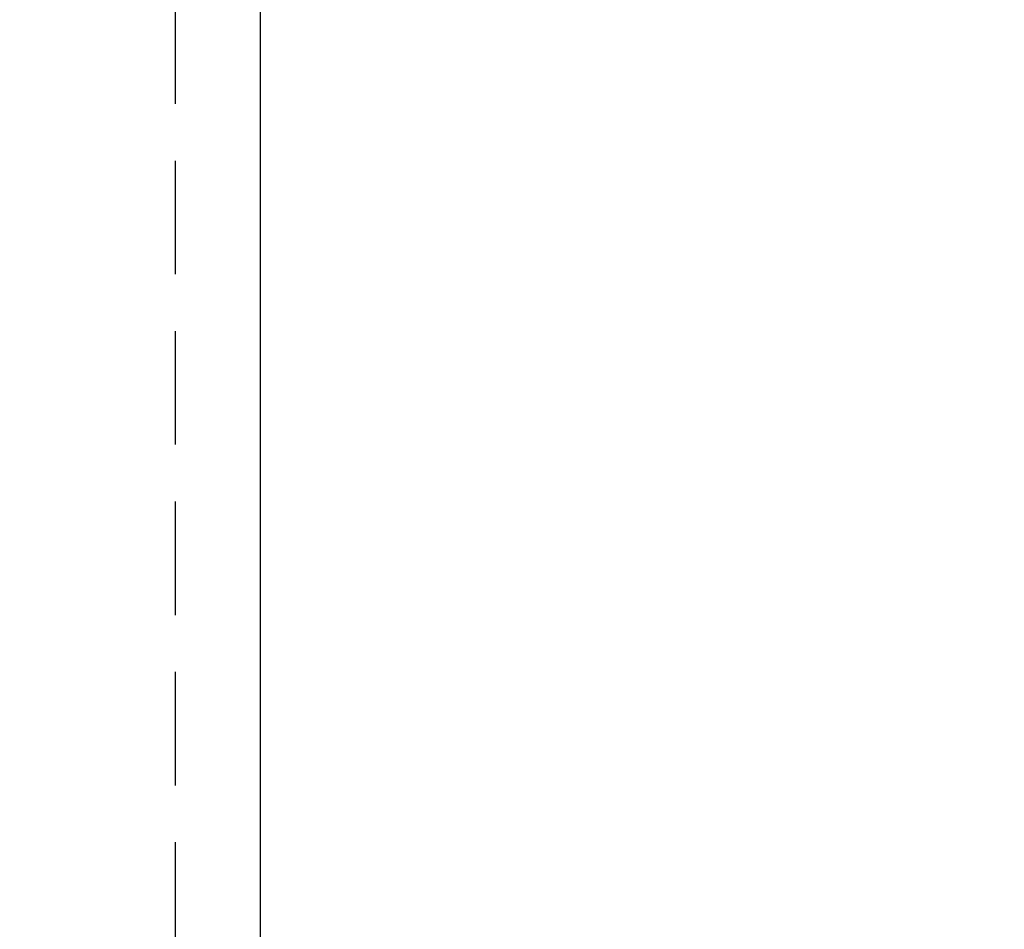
# Model space of a CAD drawing. Header units: feet. Extents: x -114 to 1432, y 355 to 669.
# Tile 136 of 197: x 1296.01 to 1298.18, y 465.81 to 467.81. Entities that reach past the tile are written whole.
import ezdxf
from ezdxf import colors
from ezdxf.entities.mleader import LeaderData, LeaderLine
from ezdxf.math import Vec2, Vec3

# ---------------------------------------------------------------- set-up
doc = ezdxf.new("R2010")
doc.units = ezdxf.units.FT
doc.header["$MEASUREMENT"] = 0
doc.linetypes.add('DOT', pattern=[0.25, 0, -0.25])
doc.linetypes.add('HIDDEN', pattern=[0.375, 0.25, -0.125])
for name, color, linetype in [('A-BULLETINBOARD', 3, 'Continuous'), ('A-HIDDEN', 8, 'DOT'), ('A-POSTS&BEAMS', 5, 'Continuous'), ('G-ANNO-TXT', 7, 'Continuous')]:
    doc.layers.add(name, color=color, linetype=linetype)
doc.styles.add('Arial', font='arial.ttf')

msp = doc.modelspace()

# ---------------------------------------------------------------- linework, layer by layer
at = {"layer": 'A-BULLETINBOARD', "linetype": 'Continuous'}
msp.add_lwpolyline([(1296.5436, 456.1881), (1296.5436, 504.1881), (1248.5436, 504.1881), (1248.5436, 456.1881)], close=True, dxfattribs=at)
at = {"layer": 'A-HIDDEN', "linetype": 'HIDDEN'}
msp.add_lwpolyline([(1296.3561, 456.3756), (1296.3561, 504.0006), (1248.7311, 504.0006), (1248.7311, 456.3756)], close=True, dxfattribs=at)
at = {"layer": 'A-POSTS&BEAMS'}
msp.add_lwpolyline([(1296.5436, 452.71), (1296.5436, 516.1881), (1304.0436, 516.1881), (1304.0436, 452.7373)], dxfattribs=at)

# ---------------------------------------------------------------- leaders
at = {"layer": 'G-ANNO-TXT'}
ml = msp.add_multileader_mtext('Standard', dxfattribs=at)
ml.set_content('\\A1;{\\H0.7x;\\S3/16;}"%%Cx2.5" LAG\\PSCREW (TYP.)', color=7, style='Arial')
ml.set_leader_properties(color=2, linetype='ByLayer', lineweight=-1)
ml.build(insert=Vec2(0, 0))
ml.multileader.update_dxf_attribs({"dogleg_length": 0.125, "arrow_head_size": 2.88, "scale": 18})
ctx = ml.context
ctx.base_point, ctx.scale, ctx.char_height, ctx.arrow_head_size, ctx.landing_gap_size, ctx.plane_origin = Vec3(1260.3293, 473.5838), 18, 2.34, 2.88, 1.8, Vec3(1298.8393, 486.1881)
ctx.text_align_type = 1
notes = []
notes.append((ctx, [(0, (1, 1, 0), (1258.0793, 473.5838), (1, 0), 2.25, [(0, [(1297.2342, 464.5813)], 0, []), (1, [(1248.9781, 464.293)], 0, [])])]))
ctx.mtext.insert, ctx.mtext.alignment, ctx.mtext.flow_direction = Vec3(1273.2562, 475.0978), 2, 5
for ctx, leaders in notes:
    for number, flags, end, landing, length, lines in leaders:
        leader = LeaderData()
        leader.index, (leader.has_last_leader_line, leader.has_dogleg_vector, leader.attachment_direction) = number, flags
        leader.last_leader_point, leader.dogleg_vector, leader.dogleg_length = Vec3(end), Vec3(landing), length
        for number, points, colour, breaks in lines:
            line = LeaderLine()
            line.index, line.vertices, line.color, line.breaks = number, Vec3.list(points), colors.encode_raw_color(colour), breaks
            leader.lines.append(line)
        ctx.leaders.append(leader)

doc.saveas('drawing.dxf')
